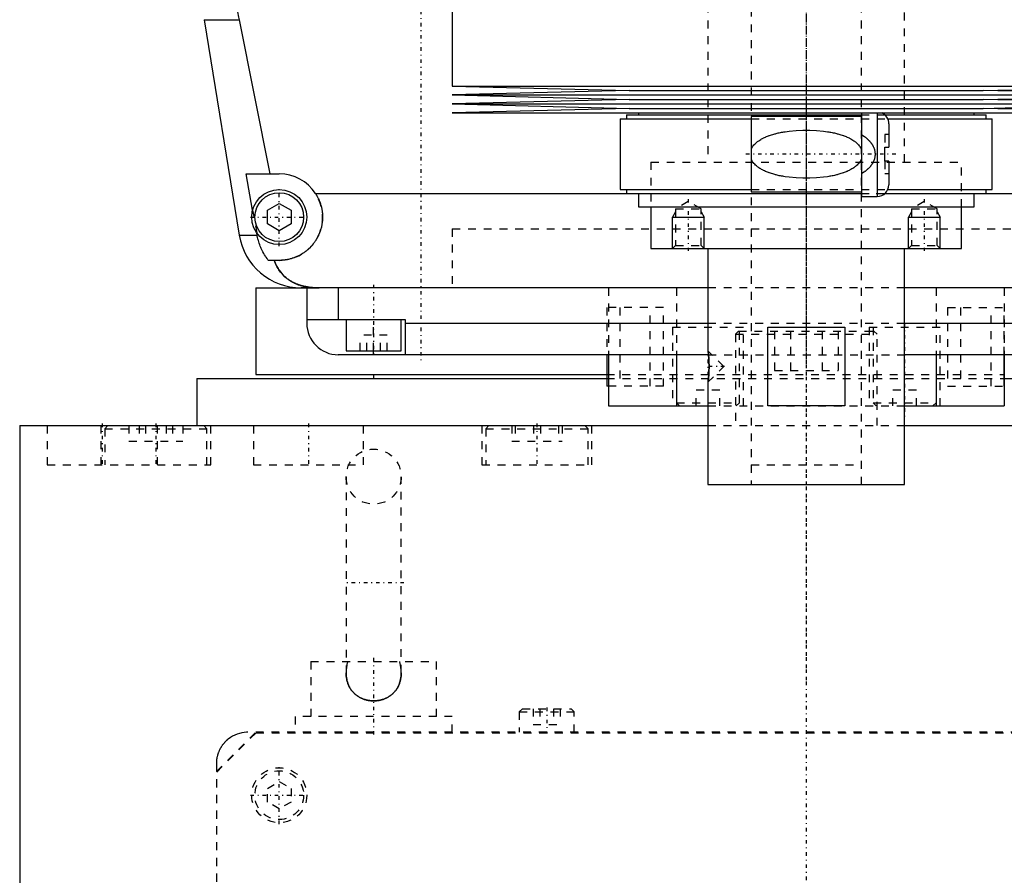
# Model space of a CAD drawing. Extents: x -120 to 120, y -1 to 900.
# Tile 2 of 9: x -100 to 25, y 306 to 415. Entities that reach past the tile are written whole.
import ezdxf

# ---------------------------------------------------------------- set-up
doc = ezdxf.new("R2010")
doc.units = 0
doc.linetypes.add('CENTER', pattern=[1.5, 0.45, -0.5, 0.05, -0.5])
doc.linetypes.add('DASHED', pattern=[2, 1, -1])
for name, color, linetype in [('AM_0', 7, 'CONTINUOUS'), ('AM_10', 7, 'CONTINUOUS'), ('AM_3', 7, 'DASHED'), ('AM_7', 7, 'CENTER')]:
    doc.layers.add(name, color=color, linetype=linetype)

msp = doc.modelspace()

# ---------------------------------------------------------------- linework, layer by layer
at = {"layer": 'AM_0', "color": 7, "linetype": 'CONTINUOUS'}
for p, q in [((-45, 422.75), (-45, 406.17)), ((-76.54, 414.6), (-72.1, 387.22)), ((-76.54, 414.6), (-72.1, 414.6)), ((-72.1, 414.6), (-68.19, 395)), ((-45, 406.17), (-22.5, 405.6)), ((-45, 406.17), (45, 406.17)), ((-22.5, 405.6), (-45, 405.03)), ((-22.5, 405.6), (22.5, 405.6)), ((22.5, 405.6), (45, 406.17)), ((45, 405.03), (22.5, 405.6)), ((-45, 405.03), (-22.5, 404.46)), ((-45, 405.03), (45, 405.03)), ((-22.5, 404.46), (-45, 403.89)), ((-22.5, 404.46), (22.5, 404.46)), ((22.5, 404.46), (45, 405.03)), ((45, 403.89), (22.5, 404.46)), ((-45, 403.89), (-22.5, 403.32)), ((-45, 403.89), (45, 403.89)), ((-22.5, 403.32), (-45, 402.75)), ((-22.5, 403.32), (22.5, 403.32)), ((22.5, 403.32), (45, 403.89)), ((45, 402.75), (22.5, 403.32)), ((-45, 402.75), (45, 402.75)), ((-23.65, 402), (-23.65, 393)), ((-23.65, 402), (-7, 402)), ((-22.85, 402.5), (-22.85, 402)), ((-22.85, 402.5), (7, 402.5)), ((-21.35, 402.75), (-21.35, 402.5)), ((7, 402.3), (-7, 402.3)), ((-7, 402.3), (-7, 392.7)), ((7, 402.75), (7, 392.12)), ((9, 402.75), (9, 392.12)), ((9.99, 402.5), (22.85, 402.5)), ((10.36, 402), (23.65, 402)), ((21.35, 402.5), (21.35, 402.75)), ((22.85, 402), (22.85, 402.5)), ((23.65, 393), (23.65, 402)), ((10.5, 401.37), (10.5, 398.4)), ((10, 396.6), (10, 398.4)), ((10, 398.4), (10.5, 398.4)), ((10.5, 396.6), (10, 396.6)), ((10.5, 396.6), (10.5, 393.62)), ((-71.21, 395), (-67, 395)), ((-70.39, 390.38), (-71.21, 395)), ((-62.39, 392.5), (-9.13, 392.5)), ((-23.65, 393), (-7, 393)), ((-22.85, 393), (-22.85, 392.5)), ((-22.85, 392.5), (7.01, 392.5)), ((-21.35, 392.5), (-21.35, 390.8)), ((-7, 392.7), (7, 392.7)), ((7, 392.12), (9, 392.12)), ((9.99, 392.5), (22.85, 392.5)), ((10.36, 393), (23.65, 393)), ((21.35, 390.8), (21.35, 392.5)), ((22.85, 392.5), (22.85, 393)), ((22.85, 392.5), (62.39, 392.5)), ((-68.5, 390.37), (-67, 391.23)), ((-67, 391.23), (-65.5, 390.37)), ((-21.35, 390.8), (21.35, 390.8)), ((-19.75, 390.8), (-19.75, 385.5)), ((19.75, 385.5), (19.75, 390.8)), ((-68.5, 388.63), (-68.5, 390.37)), ((-65.5, 390.37), (-65.5, 388.63)), ((-67, 387.77), (-68.5, 388.63)), ((-65.5, 388.63), (-67, 387.77)), ((-72.1, 387.22), (-69.82, 387.22)), ((-69.82, 387.22), (-69.87, 387.5)), ((-19.75, 385.5), (19.75, 385.5)), ((-12.5, 385.5), (-12.5, 372.5)), ((12.5, 355.5), (12.5, 385.5)), ((-67, 384), (-68.39, 384)), ((-70, 380.5), (-70, 369.5)), ((-70, 380.5), (-63.57, 380.5)), ((-12.5, 380.5), (-64.2, 380.5)), ((-63.5, 380.5), (-63.5, 376)), ((-59.5, 380.5), (-59.5, 376.5)), ((64.2, 380.5), (12.5, 380.5)), ((-63.5, 376.5), (-51, 376.5)), ((-58.5, 376.5), (-58.5, 372.5)), ((-51.5, 372.5), (-51.5, 376.5)), ((-51, 376.5), (-51, 372)), ((-51, 376), (-12.5, 376)), ((12.5, 376), (51, 376)), ((-4.9, 375.5), (4.9, 375.5)), ((-4.9, 365.5), (-4.9, 375.5)), ((4.9, 375.5), (4.9, 365.5)), ((-12.44, 372), (-59.5, 372)), ((-58.5, 372.5), (-51.5, 372.5)), ((-55, 372), (-55, 372.5)), ((-25.37, 372), (-25.37, 368)), ((-25.16, 372), (-25.16, 365.5)), ((-16.5, 372), (-16.5, 365.5)), ((-12.49, 372.46), (-12.5, 372.5)), ((-12.48, 372.34), (-12.49, 372.41)), ((-12.44, 372.02), (-12.45, 372.14)), ((59.5, 372), (12.5, 372)), ((16.5, 372), (16.5, 365.5)), ((25.16, 372), (25.16, 365.5)), ((25.16, 368), (25.16, 372)), ((-70, 369.5), (-25.39, 369.5)), ((-55, 369.5), (-55, 369)), ((-77.5, 369), (-77.5, 363)), ((-77.5, 369), (-25.37, 369)), ((-12.5, 368.5), (-12.49, 368.54)), ((-12.5, 368.5), (-12.5, 355.5)), ((-12.49, 368.58), (-12.47, 368.71)), ((-12.45, 368.86), (-12.44, 368.98)), ((25.16, 369), (77.5, 369)), ((-25.16, 368), (-25.37, 368)), ((-25.16, 365.5), (-12.5, 365.5)), ((4.9, 365.5), (-4.9, 365.5)), ((12.5, 365.5), (25.16, 365.5)), ((-100, 363), (-100, 25)), ((-100, 363), (-12.51, 363)), ((12.51, 363), (100, 363)), ((-12.5, 355.5), (12.5, 355.5))]:
    msp.add_line(p, q, dxfattribs=at)
for points in [[(-72.97, 426.46, 0), (-72.99, 426.13, 0), (-73.01, 425.49, 0), (-73.02, 424.84, 0), (-73.02, 424.53, 0), (-73.02, 424.21, 0), (-73.02, 423.57, 0), (-73, 422.93, 0), (-72.98, 422.28, 0), (-72.96, 421.63, 0), (-72.92, 420.97, 0), (-72.9, 420.64, 0), (-72.87, 420.31, 0), (-72.82, 419.65, 0), (-72.75, 418.98, 0), (-72.68, 418.31, 0), (-72.59, 417.64, 0), (-72.5, 416.96, 0), (-72.45, 416.62, 0), (-72.4, 416.29, 0), (-72.29, 415.61, 0), (-72.17, 414.94, 0), (-72.1, 414.6, 0)], [(-62.39, 392.5, 0), (-62.36, 392.45, 0), (-62.3, 392.35, 0), (-62.24, 392.26, 0), (-62.21, 392.21, 0), (-62.18, 392.16, 0), (-62.13, 392.05, 0), (-62.08, 391.95, 0), (-62.03, 391.85, 0), (-61.98, 391.74, 0), (-61.93, 391.64, 0), (-61.91, 391.59, 0), (-61.89, 391.53, 0), (-61.85, 391.43, 0), (-61.81, 391.32, 0), (-61.77, 391.21, 0), (-61.74, 391.1, 0), (-61.71, 390.99, 0), (-61.69, 390.94, 0), (-61.68, 390.88, 0), (-61.65, 390.77, 0), (-61.62, 390.66, 0), (-61.61, 390.61, 0), (-61.6, 390.55, 0), (-61.58, 390.44, 0), (-61.56, 390.34, 0), (-61.56, 390.28, 0), (-61.55, 390.23, 0), (-61.53, 390.12, 0), (-61.52, 390.01, 0), (-61.51, 389.9, 0), (-61.51, 389.79, 0), (-61.5, 389.69, 0), (-61.5, 389.63, 0), (-61.5, 389.58, 0), (-61.5, 389.48, 0), (-61.5, 389.37, 0), (-61.5, 389.27, 0), (-61.51, 389.16, 0), (-61.52, 389.05, 0), (-61.52, 389, 0), (-61.53, 388.95, 0), (-61.54, 388.84, 0), (-61.55, 388.74, 0), (-61.57, 388.63, 0), (-61.59, 388.53, 0), (-61.61, 388.42, 0), (-61.62, 388.37, 0), (-61.63, 388.31, 0), (-61.65, 388.21, 0), (-61.68, 388.1, 0), (-61.71, 388, 0), (-61.74, 387.9, 0), (-61.77, 387.79, 0), (-61.79, 387.74, 0), (-61.81, 387.69, 0), (-61.84, 387.59, 0), (-61.88, 387.49, 0), (-61.92, 387.39, 0), (-61.96, 387.29, 0), (-62.01, 387.19, 0), (-62.03, 387.14, 0), (-62.05, 387.1, 0), (-62.1, 387, 0), (-62.15, 386.9, 0), (-62.18, 386.86, 0), (-62.2, 386.81, 0), (-62.26, 386.72, 0), (-62.31, 386.63, 0), (-62.34, 386.58, 0), (-62.37, 386.54, 0), (-62.43, 386.45, 0), (-62.49, 386.36, 0), (-62.55, 386.27, 0), (-62.61, 386.19, 0), (-62.67, 386.1, 0), (-62.71, 386.06, 0), (-62.74, 386.02, 0), (-62.81, 385.94, 0), (-62.87, 385.86, 0), (-62.94, 385.79, 0), (-63.01, 385.71, 0), (-63.09, 385.64, 0), (-63.12, 385.6, 0), (-63.16, 385.56, 0), (-63.23, 385.49, 0), (-63.31, 385.42, 0), (-63.38, 385.36, 0), (-63.46, 385.29, 0), (-63.55, 385.22, 0), (-63.59, 385.19, 0), (-63.63, 385.15, 0), (-63.71, 385.09, 0), (-63.8, 385.03, 0), (-63.89, 384.96, 0), (-63.98, 384.9, 0), (-64.07, 384.85, 0), (-64.12, 384.82, 0), (-64.16, 384.79, 0), (-64.26, 384.73, 0), (-64.36, 384.68, 0), (-64.45, 384.63, 0), (-64.55, 384.57, 0), (-64.65, 384.53, 0), (-64.7, 384.5, 0), (-64.76, 384.48, 0), (-64.86, 384.43, 0), (-64.96, 384.39, 0), (-65.02, 384.37, 0), (-65.07, 384.35, 0), (-65.17, 384.31, 0), (-65.28, 384.28, 0), (-65.34, 384.26, 0), (-65.39, 384.24, 0), (-65.5, 384.21, 0), (-65.61, 384.18, 0), (-65.72, 384.15, 0), (-65.83, 384.13, 0), (-65.94, 384.1, 0), (-66, 384.09, 0), (-66.05, 384.08, 0), (-66.16, 384.06, 0), (-66.27, 384.05, 0), (-66.39, 384.03, 0), (-66.5, 384.02, 0), (-66.61, 384.01, 0), (-66.67, 384.01, 0), (-66.72, 384.01, 0), (-66.83, 384, 0), (-66.94, 384, 0), (-67, 384, 0)], [(-68.39, 384, 0), (-68.45, 384.08, 0), (-68.56, 384.23, 0), (-68.67, 384.39, 0), (-68.72, 384.47, 0), (-68.77, 384.55, 0), (-68.88, 384.72, 0), (-68.98, 384.89, 0), (-69.07, 385.07, 0), (-69.17, 385.25, 0), (-69.26, 385.43, 0), (-69.3, 385.53, 0), (-69.34, 385.62, 0), (-69.42, 385.81, 0), (-69.49, 385.99, 0), (-69.55, 386.17, 0), (-69.61, 386.35, 0), (-69.66, 386.54, 0), (-69.69, 386.63, 0), (-69.71, 386.73, 0), (-69.76, 386.92, 0), (-69.8, 387.12, 0), (-69.82, 387.22, 0)], [(-67.64, 384, 0), (-67.57, 383.81, 0), (-67.42, 383.45, 0), (-67.24, 383.11, 0), (-67.14, 382.95, 0), (-67.04, 382.79, 0), (-66.82, 382.49, 0), (-66.59, 382.22, 0), (-66.32, 381.96, 0), (-66.16, 381.81, 0), (-66.11, 381.77, 0), (-66.07, 381.73, 0), (-66.04, 381.71, 0), (-66.02, 381.69, 0), (-65.97, 381.66, 0), (-65.92, 381.62, 0), (-65.87, 381.58, 0), (-65.81, 381.55, 0), (-65.76, 381.51, 0), (-65.73, 381.49, 0), (-65.71, 381.47, 0), (-65.65, 381.44, 0), (-65.6, 381.4, 0), (-65.57, 381.39, 0), (-65.54, 381.37, 0), (-65.49, 381.34, 0), (-65.43, 381.31, 0), (-65.4, 381.29, 0), (-65.38, 381.27, 0), (-65.32, 381.24, 0), (-65.26, 381.21, 0), (-65.2, 381.18, 0), (-65.14, 381.15, 0), (-65.08, 381.12, 0), (-65.05, 381.11, 0), (-65.02, 381.09, 0), (-64.96, 381.07, 0), (-64.9, 381.04, 0), (-64.83, 381.01, 0), (-64.77, 380.99, 0), (-64.71, 380.96, 0), (-64.68, 380.95, 0), (-64.64, 380.94, 0), (-64.58, 380.91, 0), (-64.52, 380.89, 0), (-64.45, 380.87, 0), (-64.39, 380.85, 0), (-64.32, 380.83, 0), (-64.29, 380.82, 0), (-64.25, 380.81, 0), (-64.19, 380.79, 0), (-64.12, 380.77, 0), (-64.05, 380.75, 0), (-63.98, 380.73, 0), (-63.92, 380.72, 0), (-63.88, 380.71, 0), (-63.85, 380.7, 0), (-63.78, 380.69, 0), (-63.71, 380.67, 0), (-63.64, 380.66, 0), (-63.57, 380.64, 0), (-63.5, 380.63, 0), (-63.46, 380.62, 0), (-63.43, 380.62, 0), (-63.36, 380.61, 0), (-63.28, 380.59, 0), (-63.25, 380.59, 0), (-63.21, 380.58, 0), (-63.14, 380.57, 0), (-63.07, 380.57, 0), (-63.03, 380.56, 0), (-62.99, 380.56, 0), (-62.92, 380.55, 0), (-62.85, 380.54, 0), (-62.77, 380.54, 0), (-62.7, 380.53, 0), (-62.63, 380.52, 0), (-62.59, 380.52, 0), (-62.55, 380.52, 0), (-62.48, 380.51, 0), (-62.41, 380.51, 0), (-62.15, 380.5, 0), (-61.92, 380.5, 0)], [(-12.5, 372.5, 0), (-12.5, 372.5, 0), (-12.5, 372.5, 0), (-12.5, 372.49, 0), (-12.5, 372.49, 0), (-12.5, 372.49, 0), (-12.5, 372.48, 0), (-12.5, 372.47, 0), (-12.49, 372.46, 0), (-12.49, 372.45, 0), (-12.49, 372.44, 0), (-12.49, 372.43, 0), (-12.49, 372.42, 0), (-12.49, 372.4, 0), (-12.48, 372.38, 0), (-12.48, 372.36, 0), (-12.48, 372.34, 0), (-12.48, 372.31, 0), (-12.47, 372.3, 0), (-12.47, 372.29, 0), (-12.47, 372.26, 0), (-12.47, 372.23, 0), (-12.46, 372.22, 0), (-12.46, 372.2, 0), (-12.46, 372.17, 0), (-12.45, 372.13, 0), (-12.45, 372.12, 0), (-12.45, 372.1, 0), (-12.45, 372.06, 0), (-12.44, 372.03, 0), (-12.44, 371.99, 0), (-12.43, 371.95, 0), (-12.43, 371.91, 0), (-12.43, 371.89, 0), (-12.43, 371.87, 0), (-12.42, 371.83, 0), (-12.42, 371.79, 0), (-12.41, 371.74, 0), (-12.41, 371.7, 0), (-12.41, 371.65, 0), (-12.41, 371.63, 0), (-12.4, 371.6, 0), (-12.4, 371.56, 0), (-12.4, 371.51, 0), (-12.39, 371.46, 0), (-12.39, 371.4, 0), (-12.39, 371.35, 0), (-12.38, 371.33, 0), (-12.38, 371.3, 0), (-12.38, 371.25, 0), (-12.38, 371.19, 0), (-12.38, 371.14, 0), (-12.37, 371.08, 0), (-12.37, 371.03, 0), (-12.37, 371, 0), (-12.37, 370.97, 0), (-12.37, 370.91, 0), (-12.37, 370.86, 0), (-12.36, 370.8, 0), (-12.36, 370.75, 0), (-12.36, 370.69, 0), (-12.36, 370.66, 0), (-12.36, 370.64, 0), (-12.36, 370.58, 0), (-12.36, 370.53, 0), (-12.36, 370.5, 0), (-12.36, 370.47, 0), (-12.36, 370.42, 0), (-12.36, 370.36, 0), (-12.36, 370.34, 0), (-12.36, 370.31, 0), (-12.36, 370.25, 0), (-12.36, 370.2, 0), (-12.37, 370.14, 0), (-12.37, 370.08, 0), (-12.37, 370.03, 0), (-12.37, 370, 0), (-12.37, 369.97, 0), (-12.37, 369.92, 0), (-12.38, 369.86, 0), (-12.38, 369.81, 0), (-12.38, 369.75, 0), (-12.38, 369.7, 0), (-12.38, 369.67, 0), (-12.39, 369.65, 0), (-12.39, 369.59, 0), (-12.39, 369.54, 0), (-12.4, 369.49, 0), (-12.4, 369.44, 0), (-12.4, 369.39, 0), (-12.41, 369.37, 0), (-12.41, 369.35, 0), (-12.41, 369.3, 0), (-12.41, 369.26, 0), (-12.42, 369.21, 0), (-12.42, 369.17, 0), (-12.43, 369.13, 0), (-12.43, 369.11, 0), (-12.43, 369.09, 0), (-12.43, 369.05, 0), (-12.44, 369.01, 0), (-12.44, 368.97, 0), (-12.45, 368.94, 0), (-12.45, 368.9, 0), (-12.45, 368.88, 0), (-12.45, 368.87, 0), (-12.46, 368.83, 0), (-12.46, 368.8, 0), (-12.46, 368.78, 0), (-12.47, 368.77, 0), (-12.47, 368.74, 0), (-12.47, 368.71, 0), (-12.47, 368.7, 0), (-12.48, 368.69, 0), (-12.48, 368.66, 0), (-12.48, 368.64, 0), (-12.48, 368.62, 0), (-12.49, 368.6, 0), (-12.49, 368.58, 0), (-12.49, 368.57, 0), (-12.49, 368.56, 0), (-12.49, 368.55, 0), (-12.49, 368.54, 0), (-12.5, 368.53, 0), (-12.5, 368.52, 0), (-12.5, 368.51, 0), (-12.5, 368.51, 0), (-12.5, 368.51, 0), (-12.5, 368.5, 0), (-12.5, 368.5, 0), (-12.5, 368.5, 0)]]:
    msp.add_polyline3d(points, dxfattribs=at)
for radius in [3.5, 3.1]:
    msp.add_circle((-67, 389.5), radius, dxfattribs=at)
for centre, radius, start, end in [((9, 401.37), 1.5, 0, 66.4435), ((-67, 389.5), 5.5, 33.0557, 90), ((9, 393.62), 1.5, 270, 0), ((-64.2, 388.5), 8, 189.225, 270), ((-59.5, 376), 4, 180, 270)]:
    msp.add_arc(centre, radius, start, end, dxfattribs=at)
at = {"layer": 'AM_10', "color": 7, "linetype": 'CONTINUOUS'}
for p, q in [((-16.62, 390.16), (-17, 389.5)), ((-17, 385.5), (-17, 389.5)), ((-17, 389.5), (-13, 389.5)), ((-13.38, 390.16), (-13, 389.5)), ((-13, 385.5), (-13, 389.5)), ((13.38, 390.16), (13, 389.5)), ((13, 385.5), (13, 389.5)), ((13, 389.5), (17, 389.5)), ((16.62, 390.16), (17, 389.5)), ((17, 385.5), (17, 389.5))]:
    msp.add_line(p, q, dxfattribs=at)
at = {"layer": 'AM_3', "color": 6, "linetype": 'DASHED'}
for p, q in [((-7, 874), (-7, 355.5)), ((7, 355.5), (7, 874)), ((-12.5, 858.5), (-12.5, 396.5)), ((12.5, 396.5), (12.5, 858.5)), ((-7, 402), (10.36, 402)), ((7, 402.5), (9.99, 402.5)), ((10, 400), (10, 398.4)), ((10.5, 400), (10, 400)), ((-19.75, 396.5), (19.75, 396.5)), ((-19.75, 396.5), (-19.75, 390.8)), ((-19.75, 396.5), (0, 396.5)), ((10, 396.6), (10, 395)), ((19.75, 390.8), (19.75, 396.5)), ((10.5, 395), (10, 395)), ((-9.13, 392.5), (22.85, 392.5)), ((-7, 393), (10.36, 393)), ((7.01, 392.5), (9.99, 392.5)), ((-15, 391.5), (-16.62, 390.56)), ((-16.62, 390.56), (-16.62, 385.88)), ((-16.62, 390.56), (-13.38, 390.56)), ((-13.38, 390.56), (-15, 391.5)), ((-13.38, 385.88), (-13.38, 390.56)), ((15, 391.5), (13.38, 390.56)), ((13.38, 390.56), (13.38, 385.88)), ((13.38, 390.56), (16.62, 390.56)), ((16.62, 390.56), (15, 391.5)), ((16.62, 385.88), (16.62, 390.56)), ((-70.39, 390.38), (-69.87, 387.5)), ((-45, 388), (-45, 380.5)), ((-45, 388), (45, 388)), ((-45, 388), (-45, 380.5)), ((-45, 388), (45, 388)), ((-16.62, 385.88), (-17, 385.5)), ((-16.62, 385.88), (-13.38, 385.88)), ((-13, 385.5), (-13.38, 385.88)), ((13.38, 385.88), (13, 385.5)), ((13.38, 385.88), (16.62, 385.88)), ((17, 385.5), (16.62, 385.88)), ((-63.57, 380.5), (-61.92, 380.5)), ((-25.16, 380.5), (-25.16, 372)), ((-16.5, 380.5), (-16.5, 372)), ((12.5, 380.5), (-12.5, 380.5)), ((16.5, 380.5), (16.5, 372)), ((25.16, 380.5), (25.16, 372)), ((-25.37, 378), (-25.37, 372)), ((-18.16, 378), (-25.37, 378)), ((-23.71, 378), (-23.71, 368)), ((-19.83, 368), (-19.83, 378)), ((-18.16, 368), (-18.16, 378)), ((17.95, 378), (17.95, 368)), ((17.95, 378), (25.16, 378)), ((19.62, 378), (19.62, 368)), ((23.5, 368), (23.5, 378)), ((25.16, 372), (25.16, 378)), ((-55, 372.5), (-55, 376.5)), ((-12.5, 376), (12.5, 376)), ((-56.73, 372.5), (-56.73, 374.5)), ((-53.27, 374.5), (-56.73, 374.5)), ((-55.87, 372.5), (-55.87, 374.5)), ((-54.13, 372.5), (-54.13, 374.5)), ((-53.27, 372.5), (-53.27, 374.5)), ((-17, 375.5), (-17, 365.5)), ((-17, 375.5), (-8, 375.5)), ((-8.6, 375), (-9, 374.6)), ((-9, 374.6), (-9, 363)), ((-9, 374.6), (9, 374.6)), ((-8.6, 375), (8.6, 375)), ((-8.5, 365.9), (-8.5, 375.5)), ((-8, 365.5), (-8, 375.5)), ((-4.04, 375), (-4.04, 370)), ((-2.02, 375), (-2.02, 370)), ((2.02, 375), (2.02, 370)), ((4.04, 375), (4.04, 370)), ((8, 375.5), (8, 365.5)), ((8, 375.5), (17, 375.5)), ((8.5, 375.5), (8.5, 365.9)), ((9, 374.6), (8.6, 375)), ((9, 363), (9, 374.6)), ((17, 365.5), (17, 375.5)), ((-10.5, 370.5), (-12.5, 372.5)), ((-12.49, 372.41), (-12.49, 372.46)), ((-12.45, 372.14), (-12.48, 372.34)), ((-12.44, 372), (12.5, 372)), ((-25.39, 369.5), (25.18, 369.5)), ((-12.5, 368.5), (-10.5, 370.5)), ((-4.04, 370), (4.04, 370)), ((-25.37, 369), (25.16, 369)), ((-12.49, 368.54), (-12.49, 368.58)), ((-12.47, 368.71), (-12.45, 368.86)), ((-18.16, 368), (-25.16, 368)), ((-14, 365.5), (-14, 367.5)), ((-11, 367.5), (-14, 367.5)), ((-11, 365.5), (-11, 367.5)), ((11, 365.5), (11, 367.5)), ((14, 367.5), (11, 367.5)), ((14, 365.5), (14, 367.5)), ((17.95, 368), (25.16, 368)), ((-16.5, 365.9), (-16.1, 365.5)), ((-16.5, 365.9), (-8.5, 365.9)), ((-8.9, 365.5), (-8.5, 365.9)), ((8.5, 365.9), (8.9, 365.5)), ((8.5, 365.9), (16.5, 365.9)), ((16.1, 365.5), (16.5, 365.9)), ((-12.5, 365.5), (12.5, 365.5)), ((-96.5, 363), (-96.5, 358)), ((-89.69, 363), (-89.69, 358)), ((-88.79, 363), (-89.19, 362.6)), ((-89.19, 362.6), (-89.19, 358)), ((-89.19, 362.6), (-76.19, 362.6)), ((-86.12, 363), (-86.12, 361)), ((-84.8, 363), (-84.8, 361)), ((-84.01, 363), (-84.01, 361)), ((-82.5, 358), (-82.5, 363)), ((-81.36, 363), (-81.36, 361)), ((-80.58, 363), (-80.58, 361)), ((-79.25, 363), (-79.25, 361)), ((-76.19, 362.6), (-76.59, 363)), ((-76.19, 358), (-76.19, 362.6)), ((-75.69, 358), (-75.69, 363)), ((-70.29, 363), (-70.29, 358)), ((-56.29, 358), (-56.29, 363)), ((-41.25, 363), (-41.25, 358)), ((-40.35, 363), (-40.75, 362.6)), ((-40.75, 362.6), (-40.75, 358)), ((-40.75, 362.6), (-27.75, 362.6)), ((-37.45, 363), (-37.45, 361)), ((-37, 363), (-37, 361)), ((-34.7, 363), (-34.7, 361)), ((-33.8, 363), (-33.8, 361)), ((-31.5, 363), (-31.5, 361)), ((-31.05, 363), (-31.05, 361)), ((-27.75, 362.6), (-28.15, 363)), ((-27.75, 358), (-27.75, 362.6)), ((-27.25, 358), (-27.25, 363)), ((-12.51, 363), (12.51, 363)), ((-86.12, 361), (-79.25, 361)), ((-37.45, 361), (-31.05, 361)), ((-96.5, 358), (-75.69, 358)), ((-70.29, 358), (-56.29, 358)), ((-41.25, 358), (-27.25, 358)), ((-7, 358), (7, 358)), ((-58.5, 356.5), (-58.5, 331.58)), ((-51.5, 331.58), (-51.5, 356.5)), ((-63, 333), (-63, 326)), ((-63, 333), (-47, 333)), ((-47, 326), (-47, 333)), ((-36.1, 327), (-36.5, 326.6)), ((-36.1, 327), (-29.9, 327)), ((-34.73, 327), (-34.73, 325)), ((-33.87, 327), (-33.87, 325)), ((-32.13, 327), (-32.13, 325)), ((-31.27, 327), (-31.27, 325)), ((-29.5, 326.6), (-29.9, 327)), ((-45, 326), (-65, 326)), ((-65, 326), (-65, 324)), ((-45, 324), (-45, 326)), ((-36.5, 326.6), (-36.5, 324)), ((-36.5, 326.6), (-29.5, 326.6)), ((-29.5, 324), (-29.5, 326.6)), ((-34.73, 325), (-31.27, 325)), ((-75, 319), (-70, 324)), ((-74.95, 318.95), (-69.95, 323.95)), ((71, 324), (-71, 324)), ((-69.95, 323.95), (69.95, 323.95)), ((-75, 320), (-75, 8)), ((-74.95, 13.05), (-74.95, 318.95)), ((-68.5, 316.87), (-67, 317.73)), ((-68.5, 315.13), (-68.5, 316.87)), ((-67, 317.73), (-65.5, 316.87)), ((-65.5, 316.87), (-65.5, 315.13)), ((-67, 314.27), (-68.5, 315.13)), ((-65.5, 315.13), (-67, 314.27))]:
    msp.add_line(p, q, dxfattribs=at)
for points in [[(-7, 398.12, 0), (-7, 398.13, 0), (-6.99, 398.15, 0), (-6.98, 398.18, 0), (-6.97, 398.19, 0), (-6.96, 398.2, 0), (-6.95, 398.22, 0), (-6.94, 398.24, 0), (-6.93, 398.27, 0), (-6.92, 398.29, 0), (-6.91, 398.31, 0), (-6.9, 398.32, 0), (-6.9, 398.33, 0), (-6.88, 398.35, 0), (-6.87, 398.37, 0), (-6.82, 398.45, 0), (-6.78, 398.51, 0), (-6.74, 398.57, 0), (-6.65, 398.68, 0), (-6.55, 398.78, 0), (-6.45, 398.88, 0), (-6.35, 398.97, 0), (-6.25, 399.06, 0), (-6.19, 399.1, 0), (-6.14, 399.14, 0), (-6.03, 399.22, 0), (-5.91, 399.3, 0), (-5.8, 399.37, 0), (-5.68, 399.44, 0), (-5.56, 399.5, 0), (-5.5, 399.53, 0), (-5.44, 399.56, 0), (-5.32, 399.62, 0), (-5.19, 399.68, 0), (-5.13, 399.71, 0), (-5.06, 399.73, 0), (-4.94, 399.79, 0), (-4.81, 399.84, 0), (-4.74, 399.86, 0), (-4.67, 399.88, 0), (-4.54, 399.93, 0), (-4.41, 399.97, 0), (-4.27, 400.01, 0), (-4.13, 400.05, 0), (-3.99, 400.09, 0), (-3.92, 400.11, 0), (-3.85, 400.13, 0), (-3.71, 400.16, 0), (-3.57, 400.2, 0), (-3.43, 400.23, 0), (-3.28, 400.26, 0), (-3.14, 400.29, 0), (-3.07, 400.3, 0), (-2.99, 400.31, 0), (-2.85, 400.34, 0), (-2.7, 400.36, 0), (-2.19, 400.43, 0), (-1.3, 400.51, 0), (-0.43, 400.55, 0), (0, 400.56, 0), (0.43, 400.55, 0), (1.3, 400.51, 0), (2.19, 400.43, 0), (2.7, 400.36, 0), (2.85, 400.34, 0), (2.99, 400.31, 0), (3.07, 400.3, 0), (3.14, 400.29, 0), (3.28, 400.26, 0), (3.43, 400.23, 0), (3.57, 400.2, 0), (3.71, 400.16, 0), (3.85, 400.13, 0), (3.92, 400.11, 0), (3.99, 400.09, 0), (4.13, 400.05, 0), (4.27, 400.01, 0), (4.41, 399.97, 0), (4.54, 399.93, 0), (4.67, 399.88, 0), (4.74, 399.86, 0), (4.81, 399.84, 0), (4.94, 399.79, 0), (5.06, 399.73, 0), (5.13, 399.71, 0), (5.19, 399.68, 0), (5.32, 399.62, 0), (5.44, 399.56, 0), (5.5, 399.53, 0), (5.56, 399.5, 0), (5.68, 399.44, 0), (5.8, 399.37, 0), (5.91, 399.3, 0), (6.03, 399.22, 0), (6.14, 399.14, 0), (6.19, 399.1, 0), (6.25, 399.06, 0), (6.35, 398.97, 0), (6.45, 398.88, 0), (6.55, 398.78, 0), (6.65, 398.68, 0), (6.74, 398.57, 0), (6.78, 398.51, 0), (6.82, 398.45, 0), (6.87, 398.37, 0), (6.88, 398.35, 0), (6.9, 398.33, 0), (6.9, 398.32, 0), (6.91, 398.31, 0), (6.92, 398.29, 0), (6.93, 398.27, 0), (6.94, 398.24, 0), (6.95, 398.22, 0), (6.96, 398.2, 0), (6.97, 398.19, 0), (6.98, 398.18, 0), (6.99, 398.15, 0), (7, 398.13, 0), (7, 398.12, 0)], [(7, 400, 0), (7.15, 399.9, 0), (7.33, 399.79, 0), (7.38, 399.75, 0), (7.42, 399.72, 0), (7.45, 399.7, 0), (7.47, 399.68, 0), (7.52, 399.65, 0), (7.57, 399.61, 0), (7.61, 399.57, 0), (7.66, 399.54, 0), (7.7, 399.5, 0), (7.72, 399.48, 0), (7.75, 399.46, 0), (7.79, 399.42, 0), (7.83, 399.38, 0), (7.85, 399.36, 0), (7.88, 399.34, 0), (7.92, 399.3, 0), (7.96, 399.26, 0), (7.98, 399.24, 0), (8, 399.22, 0), (8.04, 399.18, 0), (8.07, 399.13, 0), (8.11, 399.09, 0), (8.15, 399.05, 0), (8.18, 399, 0), (8.2, 398.98, 0), (8.22, 398.96, 0), (8.25, 398.91, 0), (8.28, 398.87, 0), (8.32, 398.82, 0), (8.35, 398.77, 0), (8.38, 398.72, 0), (8.39, 398.7, 0), (8.41, 398.67, 0), (8.44, 398.62, 0), (8.47, 398.57, 0), (8.5, 398.51, 0), (8.52, 398.46, 0), (8.55, 398.4, 0), (8.56, 398.38, 0), (8.57, 398.35, 0), (8.59, 398.29, 0), (8.61, 398.23, 0), (8.63, 398.18, 0), (8.65, 398.12, 0), (8.67, 398.06, 0), (8.68, 398.03, 0), (8.68, 398, 0), (8.7, 397.94, 0), (8.71, 397.88, 0), (8.72, 397.82, 0), (8.73, 397.76, 0), (8.73, 397.7, 0), (8.73, 397.67, 0), (8.74, 397.65, 0), (8.74, 397.59, 0), (8.74, 397.53, 0), (8.74, 397.5, 0), (8.74, 397.47, 0), (8.74, 397.41, 0), (8.74, 397.35, 0), (8.73, 397.33, 0), (8.73, 397.3, 0), (8.73, 397.24, 0), (8.72, 397.18, 0), (8.71, 397.12, 0), (8.7, 397.06, 0), (8.68, 397, 0), (8.68, 396.97, 0), (8.67, 396.94, 0), (8.65, 396.88, 0), (8.63, 396.82, 0), (8.61, 396.77, 0), (8.59, 396.71, 0), (8.57, 396.65, 0), (8.56, 396.62, 0), (8.55, 396.6, 0), (8.52, 396.54, 0), (8.5, 396.49, 0), (8.47, 396.43, 0), (8.44, 396.38, 0), (8.41, 396.33, 0), (8.39, 396.3, 0), (8.38, 396.28, 0), (8.35, 396.23, 0), (8.32, 396.18, 0), (8.28, 396.13, 0), (8.25, 396.09, 0), (8.22, 396.04, 0), (8.2, 396.02, 0), (8.18, 396, 0), (8.15, 395.95, 0), (8.11, 395.91, 0), (8.07, 395.87, 0), (8.04, 395.82, 0), (8, 395.78, 0), (7.98, 395.76, 0), (7.96, 395.74, 0), (7.92, 395.7, 0), (7.88, 395.66, 0), (7.85, 395.64, 0), (7.83, 395.62, 0), (7.79, 395.58, 0), (7.75, 395.54, 0), (7.72, 395.52, 0), (7.7, 395.5, 0), (7.66, 395.46, 0), (7.61, 395.43, 0), (7.57, 395.39, 0), (7.52, 395.35, 0), (7.47, 395.32, 0), (7.45, 395.3, 0), (7.42, 395.28, 0), (7.38, 395.25, 0), (7.33, 395.21, 0), (7.15, 395.1, 0), (7, 395, 0)], [(7, 396.88, 0), (7, 396.87, 0), (6.99, 396.85, 0), (6.98, 396.82, 0), (6.97, 396.81, 0), (6.96, 396.8, 0), (6.95, 396.78, 0), (6.94, 396.76, 0), (6.93, 396.73, 0), (6.92, 396.71, 0), (6.91, 396.69, 0), (6.9, 396.68, 0), (6.9, 396.67, 0), (6.88, 396.65, 0), (6.87, 396.63, 0), (6.82, 396.55, 0), (6.78, 396.49, 0), (6.74, 396.43, 0), (6.65, 396.32, 0), (6.55, 396.22, 0), (6.45, 396.12, 0), (6.35, 396.03, 0), (6.25, 395.94, 0), (6.19, 395.9, 0), (6.14, 395.86, 0), (6.03, 395.78, 0), (5.91, 395.7, 0), (5.8, 395.63, 0), (5.68, 395.56, 0), (5.56, 395.5, 0), (5.5, 395.47, 0), (5.44, 395.44, 0), (5.32, 395.38, 0), (5.19, 395.32, 0), (5.13, 395.29, 0), (5.06, 395.27, 0), (4.94, 395.21, 0), (4.81, 395.16, 0), (4.74, 395.14, 0), (4.67, 395.12, 0), (4.54, 395.07, 0), (4.41, 395.03, 0), (4.27, 394.99, 0), (4.13, 394.95, 0), (3.99, 394.91, 0), (3.92, 394.89, 0), (3.85, 394.87, 0), (3.71, 394.84, 0), (3.57, 394.8, 0), (3.43, 394.77, 0), (3.28, 394.74, 0), (3.14, 394.71, 0), (3.07, 394.7, 0), (2.99, 394.69, 0), (2.85, 394.66, 0), (2.7, 394.64, 0), (2.19, 394.57, 0), (1.3, 394.49, 0), (0.43, 394.45, 0), (0, 394.44, 0), (-0.43, 394.45, 0), (-1.3, 394.49, 0), (-2.19, 394.57, 0), (-2.7, 394.64, 0), (-2.85, 394.66, 0), (-2.99, 394.69, 0), (-3.07, 394.7, 0), (-3.14, 394.71, 0), (-3.28, 394.74, 0), (-3.43, 394.77, 0), (-3.57, 394.8, 0), (-3.71, 394.84, 0), (-3.85, 394.87, 0), (-3.92, 394.89, 0), (-3.99, 394.91, 0), (-4.13, 394.95, 0), (-4.27, 394.99, 0), (-4.41, 395.03, 0), (-4.54, 395.07, 0), (-4.67, 395.12, 0), (-4.74, 395.14, 0), (-4.81, 395.16, 0), (-4.94, 395.21, 0), (-5.06, 395.27, 0), (-5.13, 395.29, 0), (-5.19, 395.32, 0), (-5.32, 395.38, 0), (-5.44, 395.44, 0), (-5.5, 395.47, 0), (-5.56, 395.5, 0), (-5.68, 395.56, 0), (-5.8, 395.63, 0), (-5.91, 395.7, 0), (-6.03, 395.78, 0), (-6.14, 395.86, 0), (-6.19, 395.9, 0), (-6.25, 395.94, 0), (-6.35, 396.03, 0), (-6.45, 396.12, 0), (-6.55, 396.22, 0), (-6.65, 396.32, 0), (-6.74, 396.43, 0), (-6.78, 396.49, 0), (-6.82, 396.55, 0), (-6.87, 396.63, 0), (-6.88, 396.65, 0), (-6.9, 396.67, 0), (-6.9, 396.68, 0), (-6.91, 396.69, 0), (-6.92, 396.71, 0), (-6.93, 396.73, 0), (-6.94, 396.76, 0), (-6.95, 396.78, 0), (-6.96, 396.8, 0), (-6.97, 396.81, 0), (-6.98, 396.82, 0), (-6.99, 396.85, 0), (-7, 396.87, 0), (-7, 396.88, 0)], [(-61.92, 380.5, 0), (-62.15, 380.5, 0), (-62.41, 380.51, 0), (-62.48, 380.51, 0), (-62.55, 380.52, 0), (-62.59, 380.52, 0), (-62.63, 380.52, 0), (-62.7, 380.53, 0), (-62.77, 380.54, 0), (-62.85, 380.54, 0), (-62.92, 380.55, 0), (-62.99, 380.56, 0), (-63.03, 380.56, 0), (-63.07, 380.57, 0), (-63.14, 380.57, 0), (-63.21, 380.58, 0), (-63.25, 380.59, 0), (-63.28, 380.59, 0), (-63.36, 380.61, 0), (-63.43, 380.62, 0), (-63.46, 380.62, 0), (-63.5, 380.63, 0), (-63.57, 380.64, 0), (-63.64, 380.66, 0), (-63.71, 380.67, 0), (-63.78, 380.69, 0), (-63.86, 380.7, 0), (-63.89, 380.71, 0), (-63.93, 380.72, 0), (-63.99, 380.74, 0), (-64.06, 380.75, 0), (-64.13, 380.77, 0), (-64.2, 380.79, 0), (-64.27, 380.81, 0), (-64.3, 380.82, 0), (-64.33, 380.83, 0), (-64.4, 380.85, 0), (-64.47, 380.87, 0), (-64.53, 380.9, 0), (-64.6, 380.92, 0), (-64.66, 380.94, 0), (-64.69, 380.96, 0), (-64.72, 380.97, 0), (-64.79, 380.99, 0), (-64.85, 381.02, 0), (-64.91, 381.05, 0), (-64.97, 381.07, 0), (-65.03, 381.1, 0), (-65.06, 381.11, 0), (-65.09, 381.13, 0), (-65.15, 381.16, 0), (-65.21, 381.19, 0), (-65.27, 381.22, 0), (-65.33, 381.25, 0), (-65.39, 381.28, 0), (-65.42, 381.3, 0), (-65.45, 381.31, 0), (-65.5, 381.35, 0), (-65.56, 381.38, 0), (-65.59, 381.4, 0), (-65.61, 381.41, 0), (-65.67, 381.45, 0), (-65.72, 381.48, 0), (-65.75, 381.5, 0), (-65.78, 381.52, 0), (-65.83, 381.56, 0), (-65.88, 381.59, 0), (-65.93, 381.63, 0), (-65.98, 381.67, 0), (-66.03, 381.71, 0), (-66.06, 381.73, 0), (-66.08, 381.75, 0), (-66.13, 381.79, 0), (-66.18, 381.83, 0), (-66.34, 381.97, 0), (-66.6, 382.23, 0), (-66.84, 382.51, 0), (-67.05, 382.81, 0), (-67.15, 382.97, 0), (-67.25, 383.13, 0), (-67.42, 383.46, 0), (-67.57, 383.82, 0), (-67.64, 384, 0)], [(-12.44, 368.98, 0), (-12.44, 368.99, 0), (-12.44, 369.01, 0), (-12.44, 369.03, 0), (-12.44, 369.04, 0), (-12.43, 369.05, 0), (-12.43, 369.07, 0), (-12.43, 369.1, 0), (-12.43, 369.12, 0), (-12.43, 369.14, 0), (-12.42, 369.17, 0), (-12.42, 369.18, 0), (-12.42, 369.19, 0), (-12.42, 369.21, 0), (-12.42, 369.24, 0), (-12.41, 369.26, 0), (-12.41, 369.29, 0), (-12.41, 369.31, 0), (-12.41, 369.33, 0), (-12.41, 369.34, 0), (-12.41, 369.37, 0), (-12.4, 369.39, 0), (-12.4, 369.41, 0), (-12.4, 369.42, 0), (-12.4, 369.45, 0), (-12.4, 369.48, 0), (-12.4, 369.49, 0), (-12.4, 369.5, 0), (-12.39, 369.53, 0), (-12.39, 369.56, 0), (-12.39, 369.59, 0), (-12.39, 369.62, 0), (-12.39, 369.65, 0), (-12.39, 369.66, 0), (-12.38, 369.68, 0), (-12.38, 369.71, 0), (-12.38, 369.74, 0), (-12.38, 369.77, 0), (-12.38, 369.8, 0), (-12.38, 369.83, 0), (-12.38, 369.85, 0), (-12.38, 369.86, 0), (-12.37, 369.89, 0), (-12.37, 369.92, 0), (-12.37, 369.95, 0), (-12.37, 369.99, 0), (-12.37, 370.02, 0), (-12.37, 370.03, 0), (-12.37, 370.05, 0), (-12.37, 370.08, 0), (-12.37, 370.11, 0), (-12.37, 370.14, 0), (-12.36, 370.17, 0), (-12.36, 370.21, 0), (-12.36, 370.22, 0), (-12.36, 370.24, 0), (-12.36, 370.27, 0), (-12.36, 370.3, 0), (-12.36, 370.33, 0), (-12.36, 370.36, 0), (-12.36, 370.39, 0), (-12.36, 370.41, 0), (-12.36, 370.42, 0), (-12.36, 370.45, 0), (-12.36, 370.48, 0), (-12.36, 370.5, 0), (-12.36, 370.51, 0), (-12.36, 370.55, 0), (-12.36, 370.58, 0), (-12.36, 370.59, 0), (-12.36, 370.61, 0), (-12.36, 370.64, 0), (-12.36, 370.67, 0), (-12.36, 370.7, 0), (-12.36, 370.73, 0), (-12.36, 370.76, 0), (-12.36, 370.78, 0), (-12.36, 370.79, 0), (-12.36, 370.83, 0), (-12.37, 370.86, 0), (-12.37, 370.89, 0), (-12.37, 370.92, 0), (-12.37, 370.95, 0), (-12.37, 370.97, 0), (-12.37, 370.98, 0), (-12.37, 371.01, 0), (-12.37, 371.05, 0), (-12.37, 371.08, 0), (-12.37, 371.11, 0), (-12.38, 371.14, 0), (-12.38, 371.15, 0), (-12.38, 371.17, 0), (-12.38, 371.2, 0), (-12.38, 371.23, 0), (-12.38, 371.26, 0), (-12.38, 371.29, 0), (-12.38, 371.32, 0), (-12.39, 371.34, 0), (-12.39, 371.35, 0), (-12.39, 371.38, 0), (-12.39, 371.41, 0), (-12.39, 371.44, 0), (-12.39, 371.47, 0), (-12.4, 371.5, 0), (-12.4, 371.51, 0), (-12.4, 371.52, 0), (-12.4, 371.55, 0), (-12.4, 371.58, 0), (-12.4, 371.59, 0), (-12.4, 371.61, 0), (-12.41, 371.63, 0), (-12.41, 371.66, 0), (-12.41, 371.67, 0), (-12.41, 371.69, 0), (-12.41, 371.71, 0), (-12.41, 371.74, 0), (-12.42, 371.76, 0), (-12.42, 371.79, 0), (-12.42, 371.81, 0), (-12.42, 371.82, 0), (-12.42, 371.83, 0), (-12.43, 371.86, 0), (-12.43, 371.88, 0), (-12.43, 371.9, 0), (-12.43, 371.92, 0), (-12.43, 371.95, 0), (-12.44, 371.96, 0), (-12.44, 371.97, 0), (-12.44, 371.99, 0), (-12.44, 372.01, 0), (-12.44, 372.02, 0)], [(-58.31, 333, 0), (-58.32, 332.96, 0), (-58.34, 332.88, 0), (-58.36, 332.81, 0), (-58.37, 332.77, 0), (-58.38, 332.73, 0), (-58.39, 332.65, 0), (-58.41, 332.57, 0), (-58.42, 332.49, 0), (-58.43, 332.41, 0), (-58.44, 332.33, 0), (-58.45, 332.29, 0), (-58.46, 332.26, 0), (-58.46, 332.18, 0), (-58.47, 332.1, 0), (-58.48, 332.02, 0), (-58.49, 331.94, 0), (-58.49, 331.86, 0), (-58.49, 331.82, 0), (-58.5, 331.78, 0), (-58.5, 331.7, 0), (-58.5, 331.62, 0), (-58.5, 331.58, 0)], [(-51.5, 331.58, 0), (-51.5, 331.62, 0), (-51.5, 331.7, 0), (-51.5, 331.78, 0), (-51.51, 331.82, 0), (-51.51, 331.86, 0), (-51.51, 331.94, 0), (-51.52, 332.02, 0), (-51.53, 332.1, 0), (-51.54, 332.18, 0), (-51.54, 332.26, 0), (-51.55, 332.29, 0), (-51.56, 332.33, 0), (-51.57, 332.41, 0), (-51.58, 332.49, 0), (-51.59, 332.57, 0), (-51.61, 332.65, 0), (-51.62, 332.73, 0), (-51.63, 332.77, 0), (-51.64, 332.81, 0), (-51.66, 332.88, 0), (-51.68, 332.96, 0), (-51.69, 333, 0)], [(-58.5, 331.58, 0), (-58.5, 331.52, 0), (-58.5, 331.42, 0), (-58.49, 331.31, 0), (-58.49, 331.26, 0), (-58.49, 331.2, 0), (-58.48, 331.1, 0), (-58.46, 330.99, 0), (-58.45, 330.89, 0), (-58.43, 330.79, 0), (-58.41, 330.68, 0), (-58.4, 330.63, 0), (-58.39, 330.58, 0), (-58.36, 330.48, 0), (-58.33, 330.38, 0), (-58.3, 330.28, 0), (-58.27, 330.19, 0), (-58.23, 330.09, 0), (-58.21, 330.04, 0), (-58.19, 329.99, 0), (-58.15, 329.9, 0), (-58.1, 329.8, 0), (-58.08, 329.76, 0), (-58.06, 329.71, 0), (-58.01, 329.62, 0), (-57.95, 329.54, 0), (-57.92, 329.49, 0), (-57.9, 329.45, 0), (-57.84, 329.37, 0), (-57.77, 329.28, 0), (-57.71, 329.21, 0), (-57.64, 329.13, 0), (-57.57, 329.05, 0), (-57.54, 329.02, 0), (-57.5, 328.98, 0), (-57.43, 328.91, 0), (-57.35, 328.84, 0), (-57.27, 328.77, 0), (-57.19, 328.71, 0), (-57.11, 328.65, 0), (-57.07, 328.62, 0), (-57.03, 328.59, 0), (-56.94, 328.54, 0), (-56.85, 328.48, 0), (-56.76, 328.43, 0), (-56.67, 328.39, 0), (-56.58, 328.34, 0), (-56.53, 328.32, 0), (-56.48, 328.3, 0), (-56.38, 328.26, 0), (-56.29, 328.22, 0), (-56.19, 328.19, 0), (-56.09, 328.16, 0), (-55.99, 328.13, 0), (-55.94, 328.12, 0), (-55.89, 328.1, 0), (-55.78, 328.08, 0), (-55.68, 328.06, 0), (-55.58, 328.04, 0), (-55.47, 328.03, 0), (-55.37, 328.02, 0), (-55.32, 328.01, 0), (-55.26, 328.01, 0), (-55.16, 328, 0), (-55.05, 328, 0), (-55, 328, 0), (-54.95, 328, 0), (-54.84, 328, 0), (-54.74, 328.01, 0), (-54.68, 328.01, 0), (-54.63, 328.02, 0), (-54.53, 328.03, 0), (-54.42, 328.04, 0), (-54.32, 328.06, 0), (-54.22, 328.08, 0), (-54.11, 328.1, 0), (-54.06, 328.12, 0), (-54.01, 328.13, 0), (-53.91, 328.16, 0), (-53.81, 328.19, 0), (-53.71, 328.22, 0), (-53.62, 328.26, 0), (-53.52, 328.3, 0), (-53.47, 328.32, 0), (-53.43, 328.34, 0), (-53.33, 328.39, 0), (-53.24, 328.43, 0), (-53.15, 328.48, 0), (-53.06, 328.54, 0), (-52.98, 328.59, 0), (-52.93, 328.62, 0), (-52.89, 328.65, 0), (-52.81, 328.71, 0), (-52.73, 328.77, 0), (-52.65, 328.84, 0), (-52.57, 328.91, 0), (-52.5, 328.98, 0), (-52.46, 329.02, 0), (-52.43, 329.05, 0), (-52.36, 329.13, 0), (-52.29, 329.2, 0), (-52.23, 329.28, 0), (-52.16, 329.37, 0), (-52.11, 329.45, 0), (-52.08, 329.49, 0), (-52.05, 329.53, 0), (-52, 329.62, 0), (-51.94, 329.71, 0), (-51.92, 329.76, 0), (-51.9, 329.8, 0), (-51.85, 329.9, 0), (-51.81, 329.99, 0), (-51.79, 330.04, 0), (-51.77, 330.09, 0), (-51.73, 330.18, 0), (-51.7, 330.28, 0), (-51.67, 330.38, 0), (-51.64, 330.48, 0), (-51.61, 330.58, 0), (-51.6, 330.63, 0), (-51.59, 330.68, 0), (-51.57, 330.79, 0), (-51.55, 330.89, 0), (-51.54, 330.99, 0), (-51.52, 331.1, 0), (-51.51, 331.21, 0), (-51.51, 331.26, 0), (-51.51, 331.31, 0), (-51.5, 331.42, 0), (-51.5, 331.52, 0), (-51.5, 331.58, 0)], [(-51.5, 331.58, 0), (-51.5, 331.52, 0), (-51.5, 331.42, 0), (-51.51, 331.31, 0), (-51.51, 331.26, 0), (-51.51, 331.2, 0), (-51.52, 331.1, 0), (-51.54, 330.99, 0), (-51.55, 330.89, 0), (-51.57, 330.79, 0), (-51.59, 330.68, 0), (-51.6, 330.63, 0), (-51.61, 330.58, 0), (-51.64, 330.48, 0), (-51.67, 330.38, 0), (-51.7, 330.28, 0), (-51.73, 330.19, 0), (-51.77, 330.09, 0), (-51.79, 330.04, 0), (-51.81, 329.99, 0), (-51.85, 329.9, 0), (-51.9, 329.8, 0), (-51.92, 329.76, 0), (-51.94, 329.71, 0), (-51.99, 329.62, 0), (-52.05, 329.54, 0), (-52.08, 329.49, 0), (-52.1, 329.45, 0), (-52.16, 329.37, 0), (-52.23, 329.28, 0), (-52.29, 329.21, 0), (-52.36, 329.13, 0), (-52.43, 329.05, 0), (-52.46, 329.02, 0), (-52.5, 328.98, 0), (-52.57, 328.91, 0), (-52.65, 328.84, 0), (-52.73, 328.77, 0), (-52.81, 328.71, 0), (-52.89, 328.65, 0), (-52.93, 328.62, 0), (-52.97, 328.59, 0), (-53.06, 328.54, 0), (-53.15, 328.48, 0), (-53.24, 328.43, 0), (-53.33, 328.39, 0), (-53.42, 328.34, 0), (-53.47, 328.32, 0), (-53.52, 328.3, 0), (-53.62, 328.26, 0), (-53.71, 328.22, 0), (-53.81, 328.19, 0), (-53.91, 328.16, 0), (-54.01, 328.13, 0), (-54.06, 328.12, 0), (-54.11, 328.1, 0), (-54.22, 328.08, 0), (-54.32, 328.06, 0), (-54.42, 328.04, 0), (-54.53, 328.03, 0), (-54.63, 328.02, 0), (-54.68, 328.01, 0), (-54.74, 328.01, 0), (-54.84, 328, 0), (-54.95, 328, 0), (-55, 328, 0), (-55.05, 328, 0), (-55.16, 328, 0), (-55.26, 328.01, 0), (-55.32, 328.01, 0), (-55.37, 328.02, 0), (-55.47, 328.03, 0), (-55.58, 328.04, 0), (-55.68, 328.06, 0), (-55.78, 328.08, 0), (-55.89, 328.1, 0), (-55.94, 328.12, 0), (-55.99, 328.13, 0), (-56.09, 328.16, 0), (-56.19, 328.19, 0), (-56.29, 328.22, 0), (-56.38, 328.26, 0), (-56.48, 328.3, 0), (-56.53, 328.32, 0), (-56.57, 328.34, 0), (-56.67, 328.39, 0), (-56.76, 328.43, 0), (-56.85, 328.48, 0), (-56.94, 328.54, 0), (-57.02, 328.59, 0), (-57.07, 328.62, 0), (-57.11, 328.65, 0), (-57.19, 328.71, 0), (-57.27, 328.77, 0), (-57.35, 328.84, 0), (-57.43, 328.91, 0), (-57.5, 328.98, 0), (-57.54, 329.02, 0), (-57.57, 329.05, 0), (-57.64, 329.13, 0), (-57.71, 329.2, 0), (-57.77, 329.28, 0), (-57.84, 329.37, 0), (-57.89, 329.45, 0), (-57.92, 329.49, 0), (-57.95, 329.53, 0), (-58, 329.62, 0), (-58.06, 329.71, 0), (-58.08, 329.76, 0), (-58.1, 329.8, 0), (-58.15, 329.9, 0), (-58.19, 329.99, 0), (-58.21, 330.04, 0), (-58.23, 330.09, 0), (-58.27, 330.18, 0), (-58.3, 330.28, 0), (-58.33, 330.38, 0), (-58.36, 330.48, 0), (-58.39, 330.58, 0), (-58.4, 330.63, 0), (-58.41, 330.68, 0), (-58.43, 330.79, 0), (-58.45, 330.89, 0), (-58.46, 330.99, 0), (-58.48, 331.1, 0), (-58.49, 331.21, 0), (-58.49, 331.26, 0), (-58.49, 331.31, 0), (-58.5, 331.42, 0), (-58.5, 331.52, 0), (-58.5, 331.58, 0)], [(-71, 324, 0), (-71.15, 324, 0), (-71.45, 323.98, 0), (-71.75, 323.93, 0), (-71.9, 323.9, 0), (-72.05, 323.86, 0), (-72.35, 323.76, 0), (-72.65, 323.64, 0), (-72.94, 323.5, 0), (-73.21, 323.33, 0), (-73.48, 323.14, 0), (-73.61, 323.03, 0), (-73.63, 323.01, 0), (-73.67, 322.98, 0), (-73.71, 322.94, 0), (-73.73, 322.92, 0), (-73.75, 322.9, 0), (-73.79, 322.86, 0), (-73.83, 322.83, 0), (-73.87, 322.79, 0), (-73.91, 322.75, 0), (-73.95, 322.7, 0), (-73.97, 322.68, 0), (-73.99, 322.66, 0), (-74.02, 322.62, 0), (-74.06, 322.58, 0), (-74.1, 322.53, 0), (-74.13, 322.49, 0), (-74.17, 322.44, 0), (-74.19, 322.42, 0), (-74.2, 322.4, 0), (-74.24, 322.35, 0), (-74.27, 322.3, 0), (-74.31, 322.25, 0), (-74.34, 322.2, 0), (-74.38, 322.14, 0), (-74.39, 322.12, 0), (-74.41, 322.09, 0), (-74.44, 322.04, 0), (-74.47, 321.98, 0), (-74.51, 321.93, 0), (-74.54, 321.87, 0), (-74.57, 321.81, 0), (-74.58, 321.78, 0), (-74.59, 321.75, 0), (-74.62, 321.69, 0), (-74.65, 321.63, 0), (-74.68, 321.57, 0), (-74.7, 321.51, 0), (-74.73, 321.45, 0), (-74.74, 321.42, 0), (-74.75, 321.39, 0), (-74.77, 321.32, 0), (-74.8, 321.26, 0), (-74.81, 321.23, 0), (-74.82, 321.19, 0), (-74.84, 321.13, 0), (-74.86, 321.06, 0), (-74.87, 321.03, 0), (-74.87, 321, 0), (-74.89, 320.93, 0), (-74.91, 320.86, 0), (-74.92, 320.79, 0), (-74.93, 320.73, 0), (-74.95, 320.66, 0), (-74.95, 320.62, 0), (-74.96, 320.59, 0), (-74.97, 320.52, 0), (-74.97, 320.45, 0), (-74.98, 320.38, 0), (-74.99, 320.31, 0), (-74.99, 320.24, 0), (-74.99, 320.21, 0), (-75, 320.17, 0), (-75, 320.1, 0), (-75, 320.03, 0), (-75, 320, 0)]]:
    msp.add_polyline3d(points, dxfattribs=at)
for centre, radius in [((-55, 356.5), 3.5), ((-67, 316), 3.5), ((-67, 316), 3.1)]:
    msp.add_circle(centre, radius, dxfattribs=at)
msp.add_arc((-67, 389.5), 5.5, 270, 33.0557, dxfattribs=at)
at = {"layer": 'AM_7', "color": 4, "linetype": 'CENTER'}
for p, q in [((0, 899.92), (0, 329.57)), ((0, 700.5), (0, 370.5)), ((-49, 470), (-49, 371)), ((0, 424.35), (0, 389.2)), ((0, 406.4), (0, 1.6)), ((11.37, 397.5), (-7.88, 397.5)), ((-67, 385.82), (-67, 393.18)), ((-15, 391.8), (-15, 385.2)), ((15, 391.8), (15, 385.2)), ((-70.67, 389.5), (-63.33, 389.5)), ((0, 388.38), (0, 380.12)), ((-55, 380.9), (-55, 372.1)), ((-12.5, 376.05), (-12.5, 363.95)), ((12.5, 376.05), (12.5, 363.95)), ((-10.4, 370.5), (-12.6, 370.5)), ((-89.5, 363.25), (-89.5, 357.75)), ((-82.69, 363.25), (-82.69, 357.75)), ((-63.29, 363.25), (-63.29, 357.75)), ((-34.25, 363.25), (-34.25, 357.75)), ((-51.15, 343), (-58.85, 343)), ((-55, 333.45), (-55, 323.55)), ((-33, 327.15), (-33, 323.85)), ((-67, 312.32), (-67, 319.68)), ((-70.67, 316), (-63.33, 316))]:
    msp.add_line(p, q, dxfattribs=at)

doc.saveas('drawing.dxf')
